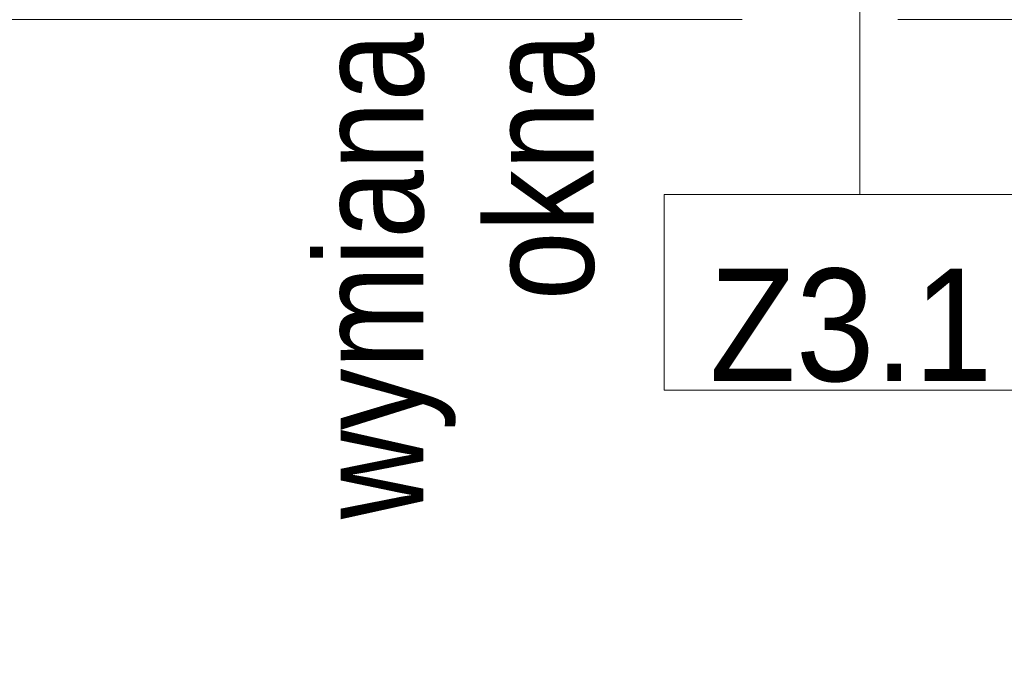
# Model space of a CAD drawing. Header units: centimetres. Extents: x -1737 to 22393, y -8842 to 3838.
# Tile 26 of 65: x 304 to 505, y 242 to 371. Entities that reach past the tile are written whole.
import ezdxf

# ---------------------------------------------------------------- set-up
doc = ezdxf.new("R2010")
doc.units = ezdxf.units.CM
doc.linetypes.add('Oś', pattern=[222.25, 127, -31.75, 31.75, -31.75])
for name, color, linetype, lineweight in [('A-WALL-IDEN', 211, 'Continuous', 13), ('G-ANNO-TEXT', 231, 'Continuous', 13), ('S-GRID', 1, 'Continuous', 13)]:
    doc.layers.add(name, color=color, linetype=linetype, lineweight=lineweight)
doc.styles.add('Arial Narrow_6', font='ARIALN.TTF', dxfattribs={"height": 22})
doc.styles.add('Arial_10', font='arial.ttf', dxfattribs={"width": 0.9, "height": 23})

# ---------------------------------------------------------------- blocks, each defined once
blk = doc.blocks.new('Pawilon F_rvt-1-3_piętro I __3_90 m_ - stan projektowany')
at = {"layer": 'S-GRID', "linetype": 'Oś'}
blk.add_line((102.59, 371.33), (1638.19, 371.33), dxfattribs=at)
blk = doc.blocks.new('Pawilon E_rvt-1-3_piętro I __3_90 m_ - stan projektowany')
at = {"layer": 'S-GRID', "linetype": 'Oś'}
blk.add_line((368.01, 371.33), (-1702.93, 371.33), dxfattribs=at)
blk = doc.blocks.new('ET sciana_AT7 - 10mm-2270614-3_piętro I __3_90 m_ - stan projektowany')
at = {"layer": 'A-WALL-IDEN'}
for p, q in [((-0.4, 0.196875), (0.4, 0.196875)), ((-0.4, -0.203125), (-0.4, 0.196875)), ((0.4, 0.196875), (0.4, -0.203125)), ((-0.4, -0.203125), (0.4, -0.203125))]:
    blk.add_line(p, q, dxfattribs=at)

msp = doc.modelspace()

# ---------------------------------------------------------------- linework, layer by layer
at = {"layer": 'A-WALL-IDEN'}
msp.add_line((475.85, 386.33), (475.85, 335.62), dxfattribs=at)

# ---------------------------------------------------------------- block references
at = {"lineweight": 5}
for name in ['Pawilon E_rvt-1-3_piętro I __3_90 m_ - stan projektowany', 'Pawilon F_rvt-1-3_piętro I __3_90 m_ - stan projektowany']:
    msp.add_blockref(name, (0, 0), dxfattribs=at)
at = {"layer": 'A-WALL-IDEN', "xscale": 99.99999999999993, "yscale": 99.99999999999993, "zscale": 99.99999999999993}
msp.add_blockref('ET sciana_AT7 - 10mm-2270614-3_piętro I __3_90 m_ - stan projektowany', (475.85, 315.93), dxfattribs=at)

# ---------------------------------------------------------------- texts
at = {"layer": 'A-WALL-IDEN', "insert": (474.04, 308.77), "char_height": 23, "width": 57.78, "attachment_point": 5, "line_spacing_factor": 0.936439, "style": 'Arial_10'}
msp.add_mtext('\\pxqc,t4.96957,9.93913,14.9087,19.87826,24.84783,29.81739,34.78696,39.75652,44.72609,49.69565,54.66522,59.63478,64.60435,69.57391,74.54348,79.51304,84.48261,89.45217,94.42174,99.3913,104.36087,109.33043,114.3,119.26957,124.23913,129.2087,134.17826,139.14783,144.11739,149.08696,154.05652,159.02609;{Z3.1}', dxfattribs=at)
at = {"layer": 'G-ANNO-TEXT', "color": 7, "insert": (364.65, 368.64), "char_height": 22, "width": 121.1, "attachment_point": 3, "rotation": 90, "line_spacing_factor": 0.949189, "style": 'Arial Narrow_6'}
msp.add_mtext('\\pxqr,t5.77273,11.54545,17.31818,23.09091,28.86364,34.63636,40.40909,46.18182,51.95455,57.72727,63.5,69.27273,75.04545,80.81818,86.59091,92.36364,98.13636,103.90909,109.68182,115.45455,121.22727,127,132.77273,138.54545,144.31818,150.09091,155.86364,161.63636,167.40909,173.18182,178.95455,184.72727;{wymiana okna}', dxfattribs=at)

doc.saveas('drawing.dxf')
